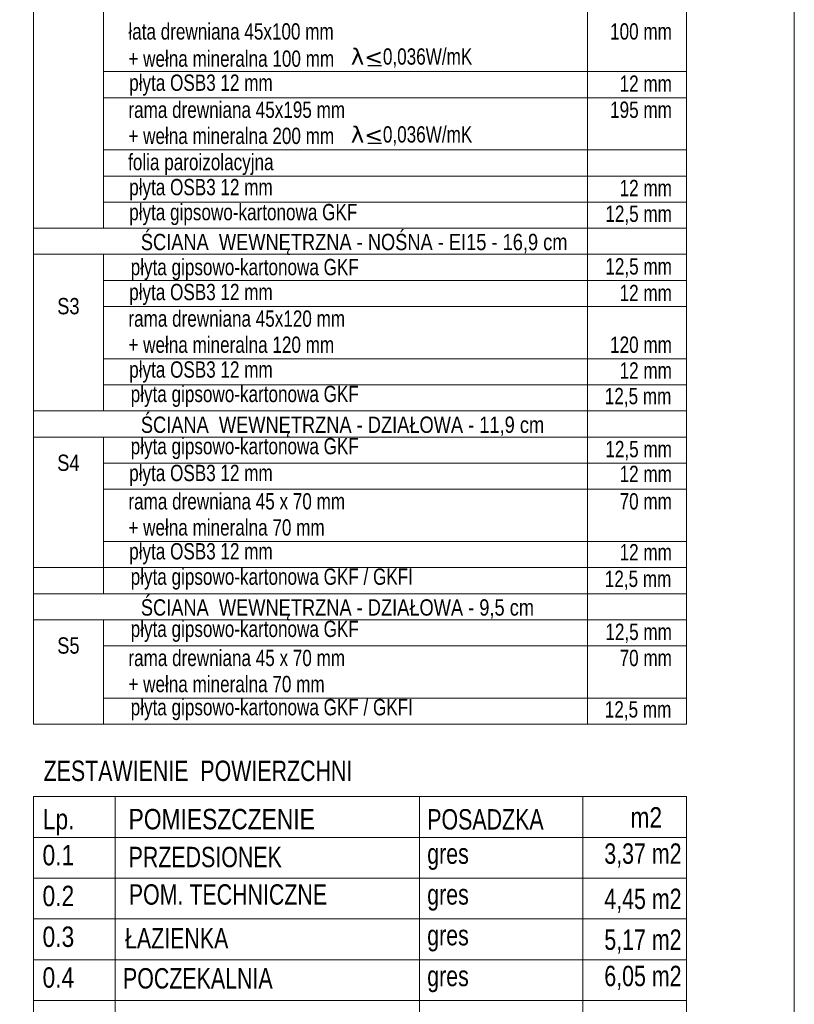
# Model space of a CAD drawing. Header units: inches. Extents: x 57112 to 98566, y -51777 to -16564.
# Tile 124 of 138: x 79458 to 79932, y -20761 to -20158. Entities that reach past the tile are written whole.
import ezdxf
from ezdxf.enums import TextEntityAlignment as Align

# ---------------------------------------------------------------- set-up
doc = ezdxf.new("R2010")
doc.units = ezdxf.units.IN
doc.header["$MEASUREMENT"] = 0
doc.layers.get('0').update_dxf_attribs({"color": 251, "lineweight": 0})
for name, color, linetype, lineweight in [('A--tabelka rysunku', 7, 'Continuous', 0), ('A--tabelka-opisy scian', 7, 'Continuous', 0), ('A--tabelka-zest.pow.', 7, 'Continuous', 0)]:
    doc.layers.add(name, color=color, linetype=linetype, lineweight=lineweight)
doc.styles.add('1-50', font='arial.ttf', dxfattribs={"width": 0.75, "height": 12.5})
doc.styles.get("Standard").update_dxf_attribs({"font": 'arial.ttf', "width": 0.75})

msp = doc.modelspace()

# ---------------------------------------------------------------- linework, layer by layer
at = {"linetype": 'Continuous', "lineweight": 30, "ltscale": 12}
for p, q in [((79679.408, -20186.09, 151.8), (79671.066, -20186.09, 151.8)), ((79679.408, -20233.824, 151.8), (79671.066, -20233.824, 151.8))]:
    msp.add_line(p, q, dxfattribs=at)
at = {"layer": 'A--tabelka rysunku', "linetype": 'Continuous', "elevation": 151.8}
msp.add_lwpolyline([(77992.413, -21274.191), (79932.413, -21274.191), (79932.413, -19859.191), (77992.413, -19859.191)], close=True, dxfattribs=at)
at = {"layer": 'A--tabelka-opisy scian', "lineweight": 5}
for p, q in [((79466.313, -20589.658, 151.8), (79466.313, -19885.113, 151.8)), ((79866.313, -20477.658, 151.8), (79866.313, -19885.113, 151.8)), ((79805.731, -20477.658, 151.8), (79805.731, -19902.18, 151.8)), ((79805.731, -20589.658, 151.8), (79805.731, -20014.18, 151.8)), ((79509.184, -20285.658, 151.8), (79509.184, -20109.658, 151.8)), ((79866.313, -20589.658, 151.8), (79866.313, -20143.947, 151.8)), ((79866.313, -20189.658, 151.8), (79509.184, -20189.658, 151.8)), ((79866.313, -20205.658, 151.8), (79509.184, -20205.658, 151.8)), ((79866.313, -20237.658, 151.8), (79509.184, -20237.658, 151.8)), ((79866.313, -20253.658, 151.8), (79509.184, -20253.658, 151.8)), ((79866.313, -20269.658, 151.8), (79509.184, -20269.658, 151.8)), ((79866.313, -20285.658, 151.8), (79466.313, -20285.658, 151.8)), ((79866.313, -20285.658, 151.8), (79466.313, -20285.658, 151.8)), ((79866.313, -20285.658, 151.8), (79509.184, -20285.658, 151.8)), ((79866.313, -20285.658, 151.8), (79509.184, -20285.658, 151.8)), ((79667.816, -20301.658, 151.8), (79466.313, -20301.658, 151.8)), ((79866.313, -20301.658, 151.8), (79509.184, -20301.658, 151.8)), ((79509.184, -20397.658, 151.8), (79509.184, -20301.658, 151.8)), ((79866.313, -20301.658, 151.8), (79509.184, -20301.658, 151.8)), ((79866.313, -20317.658, 151.8), (79509.184, -20317.658, 151.8)), ((79866.313, -20333.658, 151.8), (79509.184, -20333.658, 151.8)), ((79866.313, -20365.658, 151.8), (79509.184, -20365.658, 151.8)), ((79866.313, -20381.658, 151.8), (79509.184, -20381.658, 151.8)), ((79866.313, -20397.658, 151.8), (79466.313, -20397.658, 151.8)), ((79866.313, -20397.658, 151.8), (79509.184, -20397.658, 151.8)), ((79866.313, -20397.658, 151.8), (79509.184, -20397.658, 151.8)), ((79667.816, -20413.658, 151.8), (79466.313, -20413.658, 151.8)), ((79866.313, -20413.658, 151.8), (79509.184, -20413.658, 151.8)), ((79509.184, -20509.658, 151.8), (79509.184, -20413.658, 151.8)), ((79866.313, -20413.658, 151.8), (79509.184, -20413.658, 151.8)), ((79866.313, -20429.658, 151.8), (79509.184, -20429.658, 151.8)), ((79866.313, -20445.658, 151.8), (79509.184, -20445.658, 151.8)), ((79866.313, -20477.658, 151.8), (79509.184, -20477.658, 151.8)), ((79866.313, -20493.658, 151.8), (79466.313, -20493.658, 151.8)), ((79866.313, -20493.658, 151.8), (79466.313, -20493.658, 151.8)), ((79865.936, -20509.658, 151.8), (79466.313, -20509.658, 151.8)), ((79866.313, -20509.658, 151.8), (79466.313, -20509.658, 151.8)), ((79667.816, -20525.658, 151.8), (79466.313, -20525.658, 151.8)), ((79866.313, -20525.658, 151.8), (79509.184, -20525.658, 151.8)), ((79509.184, -20589.658, 151.8), (79509.184, -20525.658, 151.8)), ((79866.313, -20525.658, 151.8), (79509.184, -20525.658, 151.8)), ((79866.313, -20541.658, 151.8), (79509.184, -20541.658, 151.8)), ((79866.313, -20573.658, 151.8), (79509.184, -20573.658, 151.8)), ((79866.313, -20589.658, 151.8), (79466.313, -20589.658, 151.8)), ((79866.313, -20589.658, 151.8), (79466.313, -20589.658, 151.8))]:
    msp.add_line(p, q, dxfattribs=at)
at = {"layer": 'A--tabelka-zest.pow.'}
for p, q in [((79516.313, -20634.007, 151.8), (79516.313, -20834.007, 151.8)), ((79702.829, -20634.007, 151.8), (79702.829, -20834.007, 151.8)), ((79802.829, -20634.007, 151.8), (79802.829, -20809.007, 151.8)), ((79466.313, -20659.007, 151.8), (79866.313, -20659.007, 151.8)), ((79466.313, -20684.007, 151.8), (79866.313, -20684.007, 151.8)), ((79466.313, -20709.007, 151.8), (79866.313, -20709.007, 151.8)), ((79466.313, -20734.007, 151.8), (79866.313, -20734.007, 151.8)), ((79466.313, -20759.007, 151.8), (79866.313, -20759.007, 151.8))]:
    msp.add_line(p, q, dxfattribs=at)
at = {"layer": 'A--tabelka-zest.pow.', "elevation": 151.8}
msp.add_lwpolyline([(79466.313, -20834.007), (79466.313, -20634.007), (79866.313, -20634.007), (79866.313, -20834.007)], dxfattribs=at)

# ---------------------------------------------------------------- texts
at = {"layer": 'A--tabelka-opisy scian', "lineweight": 5, "width": 0.8}
for s, p in [(' ŚCIANA  WEWNĘTRZNA - NOŚNA - EI15 - 16,9 cm', (79528.951, -20289.109, 151.8)), (' ŚCIANA  WEWNĘTRZNA - DZIAŁOWA - 11,9 cm ', (79528.951, -20401.109, 151.8)), (' ŚCIANA  WEWNĘTRZNA - DZIAŁOWA - 9,5 cm ', (79528.951, -20513.109, 151.8))]:
    msp.add_text(s, height=10, dxfattribs=at).set_placement(p, align=Align.TOP_LEFT)
for s, p in [('S3', (79487.654, -20328.427, 151.8)), ('S4', (79487.654, -20424.427, 151.8)), ('S5', (79487.654, -20536.427, 151.8))]:
    msp.add_text(s, height=10, dxfattribs=at).set_placement(p, align=Align.TOP_CENTER)
at = {"layer": 'A--tabelka-opisy scian', "lineweight": 5, "char_height": 10, "attachment_point": 1, "style": '1-50'}
for s, insert, width in [('\\pxql;łata drewniana 45x100 mm \\P\\pxql;+ wełna mineralna 100 mm', (79524.42, -20160.044, 151.8), 164.69666), ('\\pxqr;100 mm', (79796.28, -20160.044, 151.8), 61.12961), ('\\pxql;  {\\fDejaVu Serif|b0|i0|c238|p18;\\W1;λ<}0,036W/mK', (79654.931, -20175.41, 151.8), 245.24814), ('\\pxql;płyta OSB3 12 mm', (79524.913, -20191.456, 151.8), 139.90302), ('\\pxqr;12 mm', (79796.28, -20192.044, 151.8), 61.12961), ('\\pxql;rama drewniana 45x195 mm', (79524.42, -20208.044, 151.8), 142.85293), ('\\pxqr;195 mm', (79796.28, -20208.044, 151.8), 61.12961), ('\\pxql;+ wełna mineralna 200 mm', (79524.42, -20224.044, 151.8), 142.85293), ('\\pxql;  {\\fDejaVu Serif|b0|i0|c238|p18;\\W1;λ<}0,036W/mK', (79654.931, -20223.144, 151.8), 245.24814), ('\\pxql;folia paroizolacyjna', (79524.249, -20240.097, 151.8), 142.85293), ('\\pxql;płyta OSB3 12 mm', (79524.913, -20255.456, 151.8), 139.90302), ('\\pxqr;12 mm', (79796.28, -20256.044, 151.8), 61.12961), ('\\pxql;płyta gipsowo-kartonowa GKF', (79524.913, -20270.784, 151.8), 139.90302), ('\\pxqr;12,5 mm', (79796.28, -20271.801, 151.8), 61.12961), ('\\pxql;płyta gipsowo-kartonowa GKF', (79525.826, -20304.469, 151.8), 139.90302), ('\\pxqr;12,5 mm', (79796.28, -20304.044, 151.8), 61.12961), ('\\pxql;płyta OSB3 12 mm', (79524.913, -20319.757, 151.8), 139.90302), ('\\pxqr;12 mm', (79796.28, -20320.345, 151.8), 61.12961), ('\\pxql;rama drewniana 45x120 mm', (79524.42, -20336.044, 151.8), 142.85293), ('\\pxql;+ wełna mineralna 120 mm', (79524.42, -20352.044, 151.8), 142.85293), ('\\pxqr;120 mm', (79796.28, -20352.044, 151.8), 61.12961), ('\\pxql;płyta OSB3 12 mm', (79524.913, -20367.266, 151.8), 139.90302), ('\\pxqr;12 mm', (79796.28, -20367.854, 151.8), 61.12961), ('\\pxql;płyta gipsowo-kartonowa GKF', (79525.826, -20382.219, 151.8), 139.90302), ('\\pxqr;12,5 mm', (79795.935, -20383.56, 151.8), 61.12961), ('\\pxql;płyta gipsowo-kartonowa GKF', (79525.826, -20414.219, 151.8), 139.90302), ('\\pxqr;12,5 mm', (79796.28, -20416.044, 151.8), 61.12961), ('\\pxql;płyta OSB3 12 mm', (79524.913, -20430.663, 151.8), 139.90302), ('\\pxqr;12 mm', (79796.28, -20431.251, 151.8), 61.12961), ('\\pxql;rama drewniana 45 x 70 mm', (79524.42, -20448.044, 151.8), 142.85293), ('\\pxqr;70 mm', (79796.28, -20448.044, 151.8), 61.12961), ('\\pxql;+ wełna mineralna 70 mm', (79524.42, -20464.044, 151.8), 142.85293), ('\\pxql;płyta OSB3 12 mm', (79524.913, -20478.663, 151.8), 139.90302), ('\\pxqr;12 mm', (79796.28, -20479.251, 151.8), 61.12961), ('\\pxql;płyta gipsowo-kartonowa GKF / GKFI', (79525.826, -20494.219, 151.8), 207.17007), ('\\pxqr;12,5 mm', (79795.935, -20495.56, 151.8), 61.12961), ('\\pxql;płyta gipsowo-kartonowa GKF', (79525.826, -20526.219, 151.8), 139.90302), ('\\pxqr;12,5 mm', (79796.28, -20528.044, 151.8), 61.12961), ('\\pxql;rama drewniana 45 x 70 mm', (79524.42, -20544.044, 151.8), 142.85293), ('\\pxqr;70 mm', (79796.28, -20544.044, 151.8), 61.12961), ('\\pxql;+ wełna mineralna 70 mm', (79524.42, -20560.044, 151.8), 142.85293), ('\\pxql;płyta gipsowo-kartonowa GKF / GKFI', (79525.826, -20574.219, 151.8), 207.17007), ('\\pxqr;12,5 mm', (79795.935, -20575.56, 151.8), 61.12961)]:
    msp.add_mtext(s, dxfattribs=dict(at, insert=insert, width=width))
at = {"layer": 'A--tabelka-zest.pow.', "width": 0.8}
for s, p in [('Lp.', (79471.97, -20641.588, 151.8)), ('POMIESZCZENIE', (79524.556, -20641.588, 151.8)), ('m2', (79832.013, -20640.536, 151.8)), ('0.1', (79471.818, -20663.674, 151.8)), ('0.2', (79471.818, -20688.674, 151.8)), ('0.3', (79471.818, -20713.674, 151.8)), ('0.4', (79471.818, -20738.674, 151.8))]:
    msp.add_text(s, height=12.5, dxfattribs=at).set_placement(p, align=Align.TOP_LEFT)
at = {"layer": 'A--tabelka-zest.pow.', "ltscale": 35, "insert": (79472.469, -20611.982, 151.8), "char_height": 12.5, "width": 402.19685, "attachment_point": 1}
msp.add_mtext('ZESTAWIENIE  POWIERZCHNI   ', dxfattribs=at)
at = {"layer": 'A--tabelka-zest.pow.', "char_height": 12.5, "style": '1-50'}
for s, insert, width, attachment_point in [('POSADZKA', (79707.503, -20641.724, 151.8), 100, 1), ('\\pxqr;3,37 m2', (79799.833, -20662.729, 151.8), 63.48431, 1), ('gres', (79707.503, -20662.729, 151.8), 100, 1), ('gres', (79707.503, -20687.729, 151.8), 100, 1), ('\\pxqr;4,45 m2', (79799.833, -20705.284, 151.8), 63.48431, 7), ('gres', (79707.503, -20712.729, 151.8), 100, 1), ('\\pxqr;5,17 m2', (79799.833, -20730.284, 151.8), 63.48431, 7), ('gres', (79707.503, -20737.729, 151.8), 100, 1), ('\\pxqr;6,05 m2', (79799.833, -20737.729, 151.8), 63.48431, 1)]:
    msp.add_mtext(s, dxfattribs=dict(at, insert=insert, width=width, attachment_point=attachment_point))
at = {"layer": 'A--tabelka-zest.pow.', "char_height": 12.5, "attachment_point": 1}
for s, insert, width in [('PRZEDSIONEK', (79524.556, -20664.822, 151.8), 74.28), ('POM. TECHNICZNE', (79524.667, -20687.772, 151.8), 211.26936), ('ŁAZIENKA', (79522.345, -20714.615, 151.8), 150.3188), ('POCZEKALNIA', (79521.114, -20739.17, 151.8), 74.28)]:
    msp.add_mtext(s, dxfattribs=dict(at, insert=insert, width=width))

doc.saveas('drawing.dxf')
